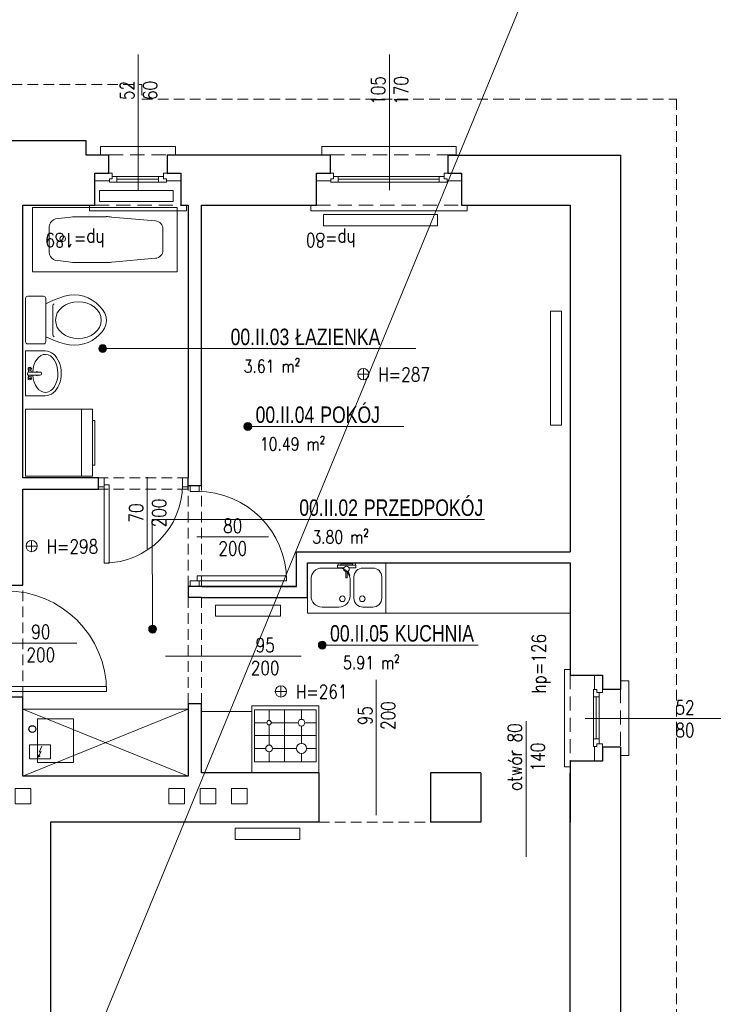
# Model space of a CAD drawing. Header units: millimetres. Extents: x 284606 to 628701, y -213781 to -93475.
# Tile 17 of 102: x 288353 to 288989, y -103683 to -102802. Entities that reach past the tile are written whole.
import ezdxf
from ezdxf.enums import TextEntityAlignment as Align
from ezdxf.lldxf.tags import DXFTag

# ---------------------------------------------------------------- set-up
doc = ezdxf.new("R2010")
doc.units = ezdxf.units.MM
doc.linetypes.add('HIDDEN', pattern=[9.525, 6.35, -3.175])
doc.layers.get('0').update_dxf_attribs({"lineweight": 0})
for name, color, linetype, lineweight in [('!STR_Elewacje 0.15', 10, 'Continuous', 15), ('!STR_Konstrukcja 0.20', 200, 'Continuous', 20), ('!STR_Konstrukcja 0.30', 64, 'Continuous', 30), ('!STR_Ocieplenie 0.05', 1, 'Continuous', 5), ('!STR_Opisy 0.09', 8, 'Continuous', 9), ('!STR_Przerywana 0.09', 8, 'HIDDEN', 9), ('!STR_Stolarka drzwiowa', 8, 'Continuous', 15), ('!STR_Stolarka okienna', 72, 'Continuous', 15)]:
    doc.layers.add(name, color=color, linetype=linetype, lineweight=lineweight)
for name, color, linetype, lineweight, true_color in [('!STR_Ogrzewanie grzejniki', 7, 'Continuous', 15, 0xd10000), ('!STR_Wentylacja', 7, 'Continuous', 15, 0x3399ff), ('EKO Wyposażenie', 7, 'Continuous', 5, 0x919191), ('IS_Powrót', 5, 'SOLID', 30, 0x0000ff)]:
    doc.layers.add(name, color=color, linetype=linetype, lineweight=lineweight, true_color=true_color)
doc.styles.add('AB_Arial', font='NirmalaS.ttf')
doc.styles.add('EKO 1-10', font='romans.shx', dxfattribs={"width": 0.8, "height": 15})
doc.styles.add('EKO 1-5', font='romans.shx', dxfattribs={"width": 0.8, "height": 10})
tags = doc.linetypes.add('SOLID', pattern=[10, 10, 0]).pattern_tags.tags
tags[6:7] = [DXFTag(74, 4), DXFTag(75, 0), DXFTag(340, '0'), DXFTag(46, 0.0), DXFTag(50, 0.0), DXFTag(44, 0.0), DXFTag(45, 0.0)]
tags[4:5] = [DXFTag(74, 4), DXFTag(75, 0), DXFTag(340, '0'), DXFTag(46, 0.0), DXFTag(50, 0.0), DXFTag(44, 0.0), DXFTag(45, 0.0)]

# ---------------------------------------------------------------- blocks, each defined once
blk = doc.blocks.new('*U151')
at = {"layer": '!STR_Opisy 0.09', "linetype": 'Continuous'}
blk.add_line((-43.26, 63.3), (-43.26, -0.93), dxfattribs=at)
at = {"layer": '!STR_Stolarka drzwiowa'}
for points in [[(0, 0), (0, 90), (-4.38, 90), (-4.38, 0)], [(-90, -6.2), (-95, -6.2), (-95, 1.8), (-90, 1.8)], [(5, -6.2), (0, -6.2), (0, 1.8), (5, 1.8)]]:
    blk.add_lwpolyline(points, close=True, dxfattribs=at)
blk.add_arc((0, 0), 90, 90, 180, dxfattribs=at)
at = {"layer": '!STR_Opisy 0.09', "linetype": 'Continuous', "style": 'EKO 1-10', "width": 0.8}
blk.add_attdef('SZER', text='', height=12.5, rotation=90, dxfattribs=at).set_placement((-43.26, 31.18), align=Align.BOTTOM_CENTER)
at = {"layer": '!STR_Opisy 0.09', "ltscale": 0.7, "style": 'EKO 1-10', "width": 0.8}
blk.add_attdef('WYS', text='', height=12.5, rotation=90, dxfattribs=at).set_placement((-32.73, 31.18), align=Align.MIDDLE_CENTER)
blk = doc.blocks.new('el. podgrzewacz przepływowy')
at = {"ltscale": 5}
blk.add_lwpolyline([(-17.2, -16.9), (12.8, -16.9), (12.8, -36.9), (-17.2, -36.9), (-17.2, -16.9)], dxfattribs=at)
for points in [[(0.1, -18.8), (-3.6, -27.3), (-0.7, -26.6), (-4.8, -34.7)], [(-2.2, -32.7), (-4.8, -34.7), (-4.7, -31.4)]]:
    blk.add_lwpolyline(points)
blk = doc.blocks.new('*U103')
for p, q in [((-2.1, 79.9), (-181.9, 70.3)), ((2.1, 0.1), (-2.1, 79.9)), ((-181.9, 70.3), (-177.6, -9.5)), ((-99.8, 62.8), (-153.9, 55)), ((-93, 63.6), (-84.3, 64)), ((-56.2, 65.3), (-84.3, 64)), ((-32.9, 64.4), (-46.3, 65.3)), ((-20.8, 38.9), (-21.6, 53.8)), ((-162.6, 44.4), (-161.9, 31.3)), ((-20.8, 38.9), (-20, 24)), ((-161.3, 18.3), (-161.9, 31.3)), ((-30.1, 12.3), (-43.4, 9.9)), ((-177.6, -9.5), (2.1, 0.1)), ((-96.9, 6.7), (-151.5, 8.7)), ((-89.9, 6.6), (-81.3, 7.2)), ((-53.2, 8.9), (-81.3, 7.2))]:
    blk.add_line(p, q)
blk.add_circle((-37.7, 39.1), 3.43)
for centre, radius, start, end in [((-91.3, 21.3), 42.4, 92.3418, 101.6861), ((-51.1, 13.2), 52.3, 84.7852, 95.653), ((-32, 54.1), 10.3, 33.0348, 94.5485), ((-152.5, 44.9), 10.2, 98.2391, 183.0582), ((-38.8, 51.6), 17.4, 6.9775, 27.6922), ((-151.1, 18.9), 10.2, 183.0582, 267.8774), ((-30.4, 22.5), 10.3, 271.568, 333.0828), ((-37.4, 24.3), 17.4, 338.425, 359.139), ((-92.7, 48.9), 42.4, 264.4303, 273.7747), ((-53.7, 61.2), 52.3, 270.4635, 281.3312)]:
    blk.add_arc(centre, radius, start, end)
blk = doc.blocks.new('*U135')
at = {"layer": '!STR_Opisy 0.09', "linetype": 'Continuous'}
blk.add_line((0, 32.11), (0, -89.22), dxfattribs=at)
at = {"layer": '!STR_Opisy 0.09', "ltscale": 0.7, "style": 'EKO 1-5', "width": 0.8}
blk.add_attdef('WYS', text='', height=12.5, rotation=270, dxfattribs=at).set_placement((-10.53, 0), align=Align.MIDDLE_CENTER)
at = {"layer": '!STR_Opisy 0.09', "linetype": 'Continuous', "style": 'EKO 1-5', "width": 0.8}
blk.add_attdef('SZER', text='', height=12.5, rotation=270, dxfattribs=at).set_placement((0, 0), align=Align.BOTTOM_CENTER)
blk.add_attdef('HP=', (30.1, -127.68), '', height=12.5, rotation=180, dxfattribs=at)
blk = doc.blocks.new('*U101')
for p, q in [((30, 30), (30, -30)), ((30, 30), (90, 30)), ((80, 30), (80, -30)), ((90, 30), (90, -30)), ((30, -30), (90, -30))]:
    blk.add_line(p, q)
blk.add_lwpolyline([(90, -20), (92, -20), (92, 20), (90, 20)])
blk = doc.blocks.new('*U102')
for p, q in [((19.33, 0), (-19.33, 0)), ((-21.33, -16.02), (-21.33, -2)), ((21.33, -16.02), (21.33, -2)), ((-19.33, -18.02), (19.33, -18.02)), ((13.09, -24.36), (-12.8, -24.36))]:
    blk.add_line(p, q)
for centre, start, end in [((-19.33, -2), 90, 180), ((19.33, -2), 360, 90), ((-19.33, -16.02), 180, 270), ((19.33, -16.02), 270, 360), ((-12.8, -26.36), 90, 154.52934), ((13.09, -26.36), 24.56818, 90)]:
    blk.add_arc(centre, 2, start, end)
blk.add_ellipse((0.08, -47.22), major_axis=(0, -20.4), ratio=0.810803)
blk.add_open_spline([(14.91, -18.02), (20.03, -29.22), (28.87, -49.72), (0.74, -82.83), (-29.38, -50.17), (-19.96, -29.25), (-14.6, -18)], degree=3, knots=[1.212901, 1.212901, 1.212901, 1.212901, 36.090844, 64.924591, 94.904253, 129.876154, 129.876154, 129.876154, 129.876154])
blk = doc.blocks.new('*U118')
at = {"linetype": 'Continuous'}
for p, q in [((31.3, 0), (-31.3, 0)), ((31.3, -27.6), (31.3, 0)), ((-31.3, -27.6), (-31.3, 0)), ((-5.5, -3.8), (-7.7, -3.4)), ((-5.5, -7.9), (-7.7, -8.3)), ((-4.8, -4.2), (-2.4, -4.2)), ((-4.8, -7.3), (-2.4, -8.5)), ((-2.4, -20.6), (-2.4, -4)), ((-1.2, -2.8), (0.4, -2.8)), ((1.6, -4), (1.6, -20.6)), ((1.6, -4.2), (4.1, -4.2)), ((1.6, -8.5), (4, -7.3)), ((4.7, -3.8), (6.9, -3.4)), ((4.7, -7.9), (6.9, -8.3)), ((-0.2, -22.4), (-0.6, -22.4))]:
    blk.add_line(p, q, dxfattribs=at)
for centre, radius, start, end in [((-1.2, -4), 1.2, 90, 180), ((0.4, -4), 1.2, 0, 90), ((-0.3, -15.9), 2.89, 311.1962, 48.8038), ((-0.3, -15.9), 2.89, 138.1635, 221.8365), ((-0.6, -20.6), 1.8, 180, 270), ((-0.2, -20.6), 1.8, 270, 0)]:
    blk.add_arc(centre, radius, start, end, dxfattribs=at)
for centre, major_axis, ratio, start_param, end_param in [((0, -27.6), (-26.6, 0), 0.662269, 4.803016, 10.93344), ((-7.8, -5.8), (0, -2.47), 0.476554, 5.436764, 10.271199), ((-5.5, -5.8), (0, -2.05), 0.476554, 0, 3.141593), ((0, -27.6), (-31.3, 0), 0.713042, 0, 3.141593)]:
    blk.add_ellipse(centre, major_axis=major_axis, ratio=ratio, start_param=start_param, end_param=end_param, dxfattribs=at)
blk.add_ellipse((-8.1, -5.8), major_axis=(0, -2.05), ratio=0.476554, dxfattribs=at)
at = {"linetype": 'Continuous', "extrusion": (3.22359e-14, 3.55849e-14, -1)}
for centre, major_axis, start_param, end_param in [((4.7, -5.8), (0, -2.05), 0, 3.141593), ((7, -5.8), (0, -2.47), 5.436764, 10.271199)]:
    blk.add_ellipse(centre, major_axis=major_axis, ratio=0.476554, start_param=start_param, end_param=end_param, dxfattribs=at)
blk.add_ellipse((7.3, -5.8), major_axis=(0, -2.05), ratio=0.476554, dxfattribs=at)
blk = doc.blocks.new('*U142')
at = {"layer": '!STR_Opisy 0.09', "linetype": 'Continuous'}
blk.add_line((38.49, 6.91), (38.49, -57.31), dxfattribs=at)
at = {"layer": '!STR_Stolarka drzwiowa'}
for points in [[(-5, 6.2), (0, 6.2), (0, -1.8), (-5, -1.8)], [(0, 0), (0, -70), (4.38, -70), (4.38, 0)], [(70, 6.2), (75, 6.2), (75, -1.8), (70, -1.8)]]:
    blk.add_lwpolyline(points, close=True, dxfattribs=at)
blk.add_arc((0, 0), 70, 270, 0, dxfattribs=at)
at = {"layer": '!STR_Opisy 0.09', "linetype": 'Continuous', "style": 'EKO 1-10', "width": 0.8}
blk.add_attdef('SZER', text='', height=12.5, rotation=90, dxfattribs=at).set_placement((38.49, -25.2), align=Align.BOTTOM_CENTER)
at = {"layer": '!STR_Opisy 0.09', "ltscale": 0.7, "style": 'EKO 1-10', "width": 0.8}
blk.add_attdef('WYS', text='', height=12.5, rotation=90, dxfattribs=at).set_placement((49.01, -25.2), align=Align.MIDDLE_CENTER)
blk = doc.blocks.new('wysokosc2')
at = {"ltscale": 2}
for points in [[(-5.06, 0.04), (5.03, 0.04)], [(0, 5.1), (0, -5.1)]]:
    blk.add_lwpolyline(points, dxfattribs=at)
blk.add_circle((0, 0), 5.03, dxfattribs=at)
at = {"ltscale": 2, "style": 'EKO 1-5', "width": 0.8}
blk.add_attdef('WYS', (13.29, -6.01), '', height=12.5, dxfattribs=at)
blk = doc.blocks.new('*U155')
at = {"layer": '!STR_Opisy 0.09', "linetype": 'Continuous'}
blk.add_line((-39.28, 63.89), (-39.28, -0.34), dxfattribs=at)
at = {"layer": '!STR_Stolarka drzwiowa'}
for points in [[(0, 0), (0, 80), (-4.38, 80), (-4.38, 0)], [(-80, -6.2), (-85, -6.2), (-85, 1.8), (-80, 1.8)], [(5, -6.2), (0, -6.2), (0, 1.8), (5, 1.8)]]:
    blk.add_lwpolyline(points, close=True, dxfattribs=at)
blk.add_arc((0, 0), 80, 90, 180, dxfattribs=at)
at = {"layer": '!STR_Opisy 0.09', "linetype": 'Continuous', "style": 'EKO 1-10', "width": 0.8}
blk.add_attdef('SZER', text='', height=12.5, rotation=90, dxfattribs=at).set_placement((-39.28, 31.77), align=Align.BOTTOM_CENTER)
at = {"layer": '!STR_Opisy 0.09', "ltscale": 0.7, "style": 'EKO 1-10', "width": 0.8}
blk.add_attdef('WYS', text='', height=12.5, rotation=90, dxfattribs=at).set_placement((-28.75, 31.77), align=Align.MIDDLE_CENTER)
blk = doc.blocks.new('*U120')
at = {"layer": '!STR_Opisy 0.09', "linetype": 'Continuous'}
blk.add_line((0, 32.11), (0, -89.22), dxfattribs=at)
at = {"layer": '!STR_Opisy 0.09', "ltscale": 0.7, "style": 'EKO 1-5', "width": 0.8}
blk.add_attdef('WYS', text='', height=12.5, rotation=270, dxfattribs=at).set_placement((-10.53, 0), align=Align.MIDDLE_CENTER)
at = {"layer": '!STR_Opisy 0.09', "linetype": 'Continuous', "style": 'EKO 1-5', "width": 0.8}
blk.add_attdef('SZER', text='', height=12.5, rotation=270, dxfattribs=at).set_placement((0, 0), align=Align.BOTTOM_CENTER)
blk.add_attdef('HP=', (50.53, -134.58), '', height=12.5, rotation=180, dxfattribs=at)
blk = doc.blocks.new('*U106')
blk.add_lwpolyline([(70, -45), (0, -45), (0, 0), (70, 0)], close=True)
for points in [[(20.65, -4.62), (11.65, -4.62, 0.414214), (3.65, -12.62), (3.65, -31.62, 0.414214), (11.65, -39.62), (20.65, -39.62, 0.414214), (28.65, -31.62), (28.65, -12.62, 0.414214)], [(41.98, -39.62), (56.98, -39.62, 0.414214), (66.98, -29.62), (66.98, -14.62, 0.414214), (56.98, -4.62), (41.98, -4.62, 0.414214), (31.98, -14.62), (31.98, -29.62, 0.414214)]]:
    blk.add_lwpolyline(points, format="xyb", close=True)
for centre in [(21.08, -32.13), (38.92, -32.13)]:
    blk.add_circle(centre, 2.54)
blk = doc.blocks.new('*U107')
for p, q in [((-11.09, 2.16), (-11.56, 1.63)), ((-11.56, 1.63), (-7.9, -0.12)), ((-7.56, 0.78), (-11.09, 2.16)), ((-4.86, 7.5), (-4.56, 1.8)), ((-2.89, 8.1), (-4.39, 8.02)), ((-0.37, 7.74), (-2.37, 7.63)), ((-1.54, -7.85), (-2.37, 7.63)), ((-2.37, 7.63), (-2.23, 5.14)), ((-2.23, 5.14), (-0.23, 5.24)), ((-0.67, -5.3), (-1.23, 5.19)), ((-0.23, 5.24), (-0.37, 7.74)), ((-13.44, -0.72), (-13.41, -1.22)), ((-7.96, -0.18), (-13.2, -0.46)), ((-13.15, -1.46), (-7.9, -1.18)), ((-4.31, -2.78), (-4.03, -7.98)), ((-3.51, -8.45), (-2.01, -8.37)), ((0.33, -5.24), (-1.67, -5.35)), ((-1.67, -5.35), (-1.54, -7.85)), ((-1.54, -7.85), (0.46, -7.74)), ((0.46, -7.74), (0.33, -5.24))]:
    blk.add_line(p, q)
blk.add_circle((-5.43, -0.54), 2.5)
for centre, radius, start, end in [((-4.36, 7.53), 0.5, 93.05823, 183.05823), ((-2.86, 7.61), 0.5, 3.05823, 93.05823), ((-13.19, -0.71), 0.25, 93.05823, 183.05823), ((-13.16, -1.21), 0.25, 183.05823, 273.05823), ((-3.54, -7.95), 0.5, 183.05823, 273.05823), ((-2.04, -7.87), 0.5, 273.05823, 3.05823)]:
    blk.add_arc(centre, radius, start, end)
blk = doc.blocks.new('*U100')
for p, q in [((0, -60), (0, 0)), ((0, 0), (60, 0)), ((10, -57.5), (10, -2.5)), ((10, -2.5), (56.5, -2.5)), ((22, -12.5), (22, -2.5)), ((33.5, -2.5), (33.5, -57.5)), ((45, -2.5), (45, -13.5)), ((56.5, -2.5), (56.5, -57.5)), ((60, 0), (60, -60)), ((10, -15.5), (19, -15.5)), ((25, -15.5), (43, -15.5)), ((45, -17.5), (45, -41.5)), ((47, -15.5), (56.5, -15.5)), ((22, -40), (22, -18.5)), ((10, -29.21), (56.5, -29.21)), ((17.5, -44.5), (10, -44.5)), ((22, -57.5), (22, -49)), ((42, -44.5), (26.5, -44.5)), ((45, -47.5), (45, -57.5)), ((56.5, -44.5), (48, -44.5)), ((5, -60), (0, -60)), ((60, -60), (5, -60)), ((5, -60), (5, -60)), ((56.5, -57.5), (10, -57.5))]:
    blk.add_line(p, q)
for centre, radius in [((22, -15.5), 3), ((45, -15.5), 2), ((22, -44.5), 4.5), ((45, -44.5), 3)]:
    blk.add_circle(centre, radius)
blk = doc.blocks.new('*U413')
at = {"layer": '!STR_Konstrukcja 0.20', "linetype": 'Continuous', "lineweight": 15}
for points in [[(8.12, 45.9), (0.62, 45.9), (0.62, 53.4), (67.62, 53.4), (67.62, 45.9), (60.12, 45.9)], [(-4.38, 0.81), (-9.38, 0.81), (-9.38, -4.19), (77.62, -4.19), (77.62, 0.81), (72.62, 0.81)]]:
    blk.add_lwpolyline(points, dxfattribs=at)
at = {"layer": '!STR_Konstrukcja 0.30', "ltscale": 2}
for points in [[(-4.38, 0.81), (-4.38, 29.68), (8.12, 29.68), (8.12, 45.9)], [(60.12, 45.9), (60.12, 29.68), (72.62, 29.68), (72.62, 0.81)]]:
    blk.add_lwpolyline(points, dxfattribs=at)
at = {"layer": '!STR_Przerywana 0.09', "ltscale": 2}
for points in [[(8.12, 45.9), (60.12, 45.9)], [(-4.38, 0.81), (72.62, 0.81)]]:
    blk.add_lwpolyline(points, dxfattribs=at)
at = {"layer": '!STR_Stolarka okienna', "ltscale": 0.3}
for points in [[(-4.38, 22.64), (-4.38, 29.68), (11.02, 29.68), (11.02, 24.55), (8.52, 24.55), (8.52, 22.64), (-4.38, 22.64)], [(59.55, 21.56), (59.55, 24.55), (57.05, 24.55), (57.05, 26.7), (11.02, 26.7), (11.02, 24.55), (8.52, 24.55), (8.52, 21.56), (59.55, 21.56)], [(15.12, 26.7), (15.12, 21.56)], [(52.62, 21.56), (52.62, 26.7)], [(72.62, 22.64), (72.62, 29.68), (57.05, 29.68), (57.05, 24.55), (59.55, 24.55), (59.55, 22.64), (72.62, 22.64)], [(52.62, 24.13), (15.12, 24.13)]]:
    blk.add_lwpolyline(points, dxfattribs=at)
blk = doc.blocks.new('*U154')
at = {"layer": '!STR_Opisy 0.09', "linetype": 'Continuous'}
blk.add_line((0, 32.11), (0, -89.22), dxfattribs=at)
at = {"layer": '!STR_Opisy 0.09', "ltscale": 0.7, "style": 'EKO 1-5', "width": 0.8}
blk.add_attdef('WYS', text='', height=12.5, rotation=270, dxfattribs=at).set_placement((-10.53, 0), align=Align.MIDDLE_CENTER)
at = {"layer": '!STR_Opisy 0.09', "linetype": 'Continuous', "style": 'EKO 1-5', "width": 0.8}
blk.add_attdef('SZER', text='', height=12.5, rotation=270, dxfattribs=at).set_placement((0, 0), align=Align.BOTTOM_CENTER)
blk.add_attdef('HP=', (22.54, -124.5), '', height=12.5, rotation=180, dxfattribs=at)
blk = doc.blocks.new('*U459')
at = {"ltscale": 0.3}
blk.add_hatch(color=256, dxfattribs=at).paths.add_polyline_path([(-0.91, 50, 1), (6.82, 50, 1)])
at = {"ltscale": 1.5}
blk.add_line((17.59, 50), (154.57, 50), dxfattribs=at)
at = {"ltscale": 0.3}
blk.add_lwpolyline([(17.59, 50), (2.95, 50)], dxfattribs=at)
blk.add_circle((2.95, 50), 3.86, dxfattribs=at)
at = {"ltscale": 1.5, "width": 0.8}
for tag, p, height, style in [('NR_POM.', (10.51, 53.45), 16, 'AB_Arial'), ('NAZWA_POMIESZCZENIA', (66.91, 53.45), 16, 'AB_Arial'), ('POSADZKA', (9.08, 4), 12.5, 'EKO 1-5')]:
    blk.add_attdef(tag, p, '', height=height, rotation=0, dxfattribs=dict(at, style=style))
at = {"ltscale": 1.5, "style": 'EKO 1-5', "width": 0.8}
blk.add_attdef('POWIERZCHNIA', text='', height=12.5, rotation=0, dxfattribs=at).set_placement((78.06, 22.91), align=Align.BOTTOM_RIGHT)
blk = doc.blocks.new('*U467')
at = {"ltscale": 0.3}
blk.add_hatch(color=256, dxfattribs=at).paths.add_polyline_path([(-117.8, 50, 1), (-110.07, 50, 1)])
at = {"ltscale": 1.5}
blk.add_line((17.59, 50), (190.81, 50), dxfattribs=at)
at = {"ltscale": 0.3}
blk.add_lwpolyline([(17.59, 50), (2.95, 50)], dxfattribs=at)
blk.add_circle((-113.93, 50), 3.86, dxfattribs=at)
at = {"ltscale": 1.5, "width": 0.8}
for tag, p, height, style in [('NR_POM.', (10.51, 53.45), 16, 'AB_Arial'), ('NAZWA_POMIESZCZENIA', (66.91, 53.45), 16, 'AB_Arial'), ('POSADZKA', (9.08, 4), 12.5, 'EKO 1-5')]:
    blk.add_attdef(tag, p, '', height=height, rotation=0, dxfattribs=dict(at, style=style))
at = {"ltscale": 1.5, "style": 'EKO 1-5', "width": 0.8}
blk.add_attdef('POWIERZCHNIA', text='', height=12.5, rotation=0, dxfattribs=at).set_placement((78.06, 22.91), align=Align.BOTTOM_RIGHT)
blk = doc.blocks.new('*U468')
at = {"ltscale": 0.3}
blk.add_hatch(color=256, dxfattribs=at).paths.add_polyline_path([(-135.97, -56.7, 1), (-128.24, -56.7, 1)])
at = {"ltscale": 1.5}
blk.add_line((17.59, 50), (190.81, 50), dxfattribs=at)
at = {"ltscale": 0.3}
blk.add_lwpolyline([(17.59, 50), (2.95, 50)], dxfattribs=at)
blk.add_circle((-132.1, -56.7), 3.86, dxfattribs=at)
at = {"ltscale": 1.5, "width": 0.8}
for tag, p, height, style in [('NR_POM.', (10.51, 53.45), 16, 'AB_Arial'), ('NAZWA_POMIESZCZENIA', (66.91, 53.45), 16, 'AB_Arial'), ('POSADZKA', (9.08, 4), 12.5, 'EKO 1-5')]:
    blk.add_attdef(tag, p, '', height=height, rotation=0, dxfattribs=dict(at, style=style))
at = {"ltscale": 1.5, "style": 'EKO 1-5', "width": 0.8}
blk.add_attdef('POWIERZCHNIA', text='', height=12.5, rotation=0, dxfattribs=at).set_placement((78.06, 22.91), align=Align.BOTTOM_RIGHT)

msp = doc.modelspace()

# ---------------------------------------------------------------- linework, layer by layer
at = {"layer": '!STR_Elewacje 0.15', "color": 8, "ltscale": 1.5}
for points in [[(288424.18, -102954.89), (288489.97, -102954.89), (288489.97, -102964.89), (288424.18, -102964.89)], [(288624.55, -102976.52), (288726.49, -102976.52), (288726.49, -102986.52), (288624.55, -102986.52)], [(288837.63, -103063.02), (288837.63, -103164.96), (288827.63, -103164.96), (288827.63, -103063.02)], [(288528.02, -103325.91), (288586.15, -103325.91), (288586.15, -103335.91), (288528.02, -103335.91)], [(288545.4, -103525.71), (288603.53, -103525.71), (288603.53, -103535.71), (288545.4, -103535.71)]]:
    msp.add_lwpolyline(points, close=True, dxfattribs=at)
at = {"layer": '!STR_Konstrukcja 0.20', "color": 8, "linetype": 'Continuous', "lineweight": 15}
for points in [[(288432.54, -102923.19), (288425.04, -102923.19), (288425.04, -102915.69), (288492.04, -102915.69), (288492.04, -102923.19), (288484.54, -102923.19)], [(288630.71, -102923.19), (288623.21, -102923.19), (288623.21, -102915.69), (288743.21, -102915.69), (288743.21, -102923.19), (288735.71, -102923.19)], [(288420.04, -102968.19), (288415.04, -102968.19), (288415.04, -102973.19), (288502.04, -102973.19), (288502.04, -102968.19), (288497.04, -102968.19)], [(288618.21, -102968.19), (288613.21, -102968.19), (288613.21, -102973.19), (288753.21, -102973.19), (288753.21, -102968.19), (288748.21, -102968.19)]]:
    msp.add_lwpolyline(points, dxfattribs=at)
at = {"layer": '!STR_Konstrukcja 0.30', "color": 8, "ltscale": 1.5}
for p, q in [((288423.38, -103222.19), (288423.38, -103212.19)), ((288503.38, -103222.19), (288503.38, -103212.19)), ((288515.38, -103219.19), (288503.38, -103219.19)), ((288325.04, -103308.19), (288355.38, -103308.19)), ((288515.38, -103309.19), (288503.38, -103309.19)), ((288515.38, -103319.19), (288503.38, -103319.19)), ((288325.04, -103408.19), (288355.38, -103408.19)), ((288515.38, -103414.19), (288503.38, -103414.19)), ((288620.38, -103476.19), (288620.38, -103520.19)), ((288720.38, -103476.19), (288720.38, -103520.19)), ((288765.38, -103476.19), (288765.38, -103520.19))]:
    msp.add_line(p, q, dxfattribs=at)
for points in [[(288262.04, -102910.19), (288412.04, -102910.19), (288412.04, -102923.19), (288432.54, -102923.2)], [(288484.54, -102923.2), (288630.71, -102923.23)], [(288735.71, -102923.25), (288890.38, -102923.28), (288890.38, -103401.14)], [(288423.38, -103212.19), (288355.38, -103212.19), (288355.38, -102968.19), (288420.04, -102968.19)], [(288497.04, -102968.19), (288503.38, -102968.19), (288503.38, -103212.19)], [(288515.38, -103219.19), (288515.38, -102968.19), (288618.21, -102968.19)], [(288748.21, -102968.19), (288845.38, -102968.19), (288845.38, -103278.19), (288845.32, -103278.19)], [(288355.38, -103308.19), (288355.38, -103222.19), (288423.38, -103222.19)], [(288515.38, -103309.19), (288600.38, -103309.19), (288600.38, -103278.19), (288845.38, -103278.19)], [(288515.38, -103319.19), (288610.38, -103319.19), (288610.38, -103288.19), (288845.38, -103288.19)], [(288845.31, -103288.19), (288845.38, -103288.19), (288845.38, -103388.64)], [(288503.38, -103309.19), (288503.38, -103319.19)], [(288600.38, -103309.19), (288515.38, -103309.19)], [(288515.38, -103319.19), (288610.38, -103319.19)], [(288503.38, -103414.19), (288503.38, -103479.19), (288355.38, -103479.19), (288355.38, -103408.19)], [(288620.38, -103476.19), (288515.38, -103476.19), (288515.38, -103414.19)], [(288890.38, -103453.14), (288890.38, -103715.84)], [(288845.28, -103465.64), (288845.28, -103520.19), (288845.29, -103476.19)], [(288765.38, -103476.19), (288720.38, -103476.19)], [(288620.38, -103520.19), (288380.38, -103520.19), (288380.38, -104020.19), (288600.19, -104020.19)], [(288765.38, -103520.19), (288720.38, -103520.19)], [(288730.19, -104020.19), (288845.38, -104020.19), (288845.38, -103520.19), (288845.28, -103520.19)]]:
    msp.add_lwpolyline(points, dxfattribs=at)
at = {"layer": '!STR_Konstrukcja 0.30', "color": 8, "ltscale": 2}
for points in [[(288420.04, -102968.19), (288420.04, -102939.31), (288432.54, -102939.31), (288432.54, -102923.19)], [(288484.54, -102923.19), (288484.54, -102939.31), (288497.04, -102939.31), (288497.04, -102968.19)], [(288618.21, -102968.19), (288618.21, -102939.31), (288630.71, -102939.31), (288630.71, -102923.19)], [(288735.71, -102923.19), (288735.71, -102939.31), (288748.21, -102939.31), (288748.21, -102968.19)]]:
    msp.add_lwpolyline(points, dxfattribs=at)
at = {"layer": '!STR_Ocieplenie 0.05', "color": 253, "ltscale": 1.5, "true_color": 0x999999}
msp.add_line((284771.18, -112581.28), (290111.61, -99604.08), dxfattribs=at)
at = {"layer": '!STR_Ocieplenie 0.05', "color": 8, "ltscale": 1.5}
for p, q in [((288458.54, -102923.19), (288458.87, -102923.19)), ((288484.54, -102923.19), (288630.71, -102923.19))]:
    msp.add_line(p, q, dxfattribs=at)
at = {"layer": '!STR_Opisy 0.09', "color": 8}
msp.add_line((288426.95, -103096.49), (288541.23, -103096.49), dxfattribs=at)
msp.add_lwpolyline([(288595.93, -103249.27), (288471.16, -103249.27), (288471.67, -103347.43)], dxfattribs=at)
at = {"layer": '!STR_Przerywana 0.09', "color": 8, "ltscale": 1.5}
for p, q in [((288503.38, -103212.19), (288423.38, -103212.19)), ((288503.38, -103222.19), (288423.38, -103222.19)), ((288503.38, -103309.19), (288503.38, -103219.19)), ((288515.38, -103309.19), (288515.38, -103219.19)), ((288355.38, -103408.19), (288355.38, -103308.19)), ((288503.38, -103414.19), (288503.38, -103319.19)), ((288515.38, -103414.19), (288515.38, -103319.19)), ((288620.38, -103520.19), (288720.38, -103520.19))]:
    msp.add_line(p, q, dxfattribs=at)
msp.add_lwpolyline([(286935.04, -102957.19), (287459.6, -102957.19), (287459.6, -102860.19), (288462.04, -102860.19), (288462.04, -102873.2), (288940.38, -102873.29), (288940.38, -104115.19), (288515.18, -104115.19), (288515.18, -104134.19), (287838.05, -104134.19), (287838.05, -104121.19), (287372.79, -104121.19), (287372.79, -104115.19), (286948.04, -104115.19), (286948.04, -103568.85), (286935.04, -103568.85)], close=True, dxfattribs=at)
at = {"layer": '!STR_Przerywana 0.09', "color": 8, "ltscale": 2}
for points in [[(288432.54, -102923.19), (288484.54, -102923.19)], [(288630.71, -102923.19), (288735.71, -102923.19)], [(288420.04, -102968.19), (288497.04, -102968.19)], [(288618.21, -102968.19), (288748.21, -102968.19)]]:
    msp.add_lwpolyline(points, dxfattribs=at)
at = {"layer": '!STR_Stolarka okienna', "color": 8, "ltscale": 0.3}
for points in [[(288420.04, -102946.36), (288420.04, -102939.31), (288435.44, -102939.31), (288435.44, -102944.45), (288432.94, -102944.45), (288432.94, -102946.36), (288420.04, -102946.36)], [(288483.98, -102947.43), (288483.98, -102944.45), (288481.48, -102944.45), (288481.48, -102942.3), (288435.44, -102942.3), (288435.44, -102944.45), (288432.94, -102944.45), (288432.94, -102947.43), (288483.98, -102947.43)], [(288439.54, -102942.3), (288439.54, -102947.43)], [(288477.04, -102947.43), (288477.04, -102942.3)], [(288497.04, -102946.36), (288497.04, -102939.31), (288481.48, -102939.31), (288481.48, -102944.45), (288483.98, -102944.45), (288483.98, -102946.36), (288497.04, -102946.36)], [(288618.21, -102946.36), (288618.21, -102939.31), (288633.61, -102939.31), (288633.61, -102944.45), (288631.11, -102944.45), (288631.11, -102946.36), (288618.21, -102946.36)], [(288735.15, -102947.43), (288735.15, -102944.45), (288732.65, -102944.45), (288732.65, -102942.3), (288633.61, -102942.3), (288633.61, -102944.45), (288631.11, -102944.45), (288631.11, -102947.43), (288735.15, -102947.43)], [(288637.71, -102942.3), (288637.71, -102947.43)], [(288728.21, -102947.43), (288728.21, -102942.3)], [(288748.21, -102946.36), (288748.21, -102939.31), (288732.65, -102939.31), (288732.65, -102944.45), (288735.15, -102944.45), (288735.15, -102946.36), (288748.21, -102946.36)], [(288477.04, -102944.87), (288439.54, -102944.87)], [(288728.21, -102944.87), (288637.71, -102944.87)]]:
    msp.add_lwpolyline(points, dxfattribs=at)
at = {"layer": '!STR_Wentylacja', "color": 8, "ltscale": 1.5}
for points in [[(288348.76, -103489.94), (288348.76, -103503.94), (288362.76, -103503.94), (288362.76, -103489.94)], [(288486.14, -103489.94), (288486.14, -103503.94), (288500.14, -103503.94), (288500.14, -103489.94)], [(288514.14, -103489.94), (288514.14, -103503.94), (288528.14, -103503.94), (288528.14, -103489.94)], [(288542.14, -103489.94), (288542.14, -103503.94), (288556.14, -103503.94), (288556.14, -103489.94)]]:
    msp.add_lwpolyline(points, close=True, dxfattribs=at)
at = {"layer": 'EKO Wyposażenie', "color": 8}
msp.add_line((288680.38, -103333.19), (288845.31, -103333.22), dxfattribs=at)
for points in [[(288355.38, -103479.19), (288503.38, -103479.19), (288503.38, -103419.19), (288355.38, -103419.19)], [(288368.53, -103427.64), (288400.77, -103427.64), (288400.77, -103466.77), (288368.53, -103466.77)], [(288560.38, -103421.19), (288515.38, -103421.19), (288515.38, -103476.19), (288560.38, -103476.19)]]:
    msp.add_lwpolyline(points, close=True, dxfattribs=at)
for points in [[(288355.38, -103479.19), (288503.38, -103419.19)], [(288503.38, -103479.19), (288355.38, -103419.19)]]:
    msp.add_lwpolyline(points, dxfattribs=at)
at = {"layer": 'IS_Powrót', "color": 8, "linetype": 'ByBlock'}
msp.add_circle((288364.01, -103436.86), 3, dxfattribs=at)

# ---------------------------------------------------------------- block references
at = {"layer": '!STR_Konstrukcja 0.30', "color": 8, "ltscale": 1.5}
ref = msp.add_blockref('*U135', (288458.87, -102865.45), dxfattribs=dict(at, xscale=-1))
ref.add_attrib('SZER', '52', dxfattribs={"layer": '!STR_Opisy 0.09', "linetype": 'Continuous', "height": 12.5, "rotation": 90, "style": 'EKO 1-5', "width": 0.8}).set_placement((288458.87, -102865.45), align=Align.BOTTOM_CENTER)
ref.add_attrib('WYS', '60', dxfattribs={"layer": '!STR_Opisy 0.09', "ltscale": 0.7, "height": 12.5, "rotation": 90, "style": 'EKO 1-5', "width": 0.8}).set_placement((288469.4, -102865.45), align=Align.MIDDLE_CENTER)
ref.add_attrib('HP=', 'hp=189', (288428.78, -102993.12), dxfattribs={"layer": '!STR_Opisy 0.09', "linetype": 'Continuous', "height": 12.5, "rotation": 180, "style": 'EKO 1-5', "width": 0.8})
ref = msp.add_blockref('*U135', (288683.54, -102865.45), dxfattribs=dict(at, xscale=-1))
ref.add_attrib('SZER', '105', dxfattribs={"layer": '!STR_Opisy 0.09', "linetype": 'Continuous', "height": 12.5, "rotation": 90, "style": 'EKO 1-5', "width": 0.8}).set_placement((288683.54, -102865.45), align=Align.BOTTOM_CENTER)
ref.add_attrib('WYS', '170', dxfattribs={"layer": '!STR_Opisy 0.09', "ltscale": 0.7, "height": 12.5, "rotation": 90, "style": 'EKO 1-5', "width": 0.8}).set_placement((288694.07, -102865.45), align=Align.MIDDLE_CENTER)
ref.add_attrib('HP=', 'hp=80', (288653.45, -102993.12), dxfattribs={"layer": '!STR_Opisy 0.09', "linetype": 'Continuous', "height": 12.5, "rotation": 180, "style": 'EKO 1-5', "width": 0.8})
ref = msp.add_blockref('*U120', (288572.37, -103371.72), dxfattribs=dict(at, xscale=-1, rotation=270))
ref.add_attrib('SZER', '95', dxfattribs={"layer": '!STR_Opisy 0.09', "linetype": 'Continuous', "height": 12.5, "style": 'EKO 1-5', "width": 0.8}).set_placement((288572.37, -103371.72), align=Align.BOTTOM_CENTER)
ref.add_attrib('WYS', '200', dxfattribs={"layer": '!STR_Opisy 0.09', "ltscale": 0.7, "height": 12.5, "style": 'EKO 1-5', "width": 0.8}).set_placement((288572.37, -103382.24), align=Align.MIDDLE_CENTER)
ref = msp.add_blockref('*U154', (288948.03, -103427.47), dxfattribs=dict(at, xscale=-1, rotation=270))
ref.add_attrib('SZER', '52', dxfattribs={"layer": '!STR_Opisy 0.09', "linetype": 'Continuous', "height": 12.5, "style": 'EKO 1-5', "width": 0.8}).set_placement((288948.03, -103427.47), align=Align.BOTTOM_CENTER)
ref.add_attrib('WYS', '80', dxfattribs={"layer": '!STR_Opisy 0.09', "ltscale": 0.7, "height": 12.5, "style": 'EKO 1-5', "width": 0.8}).set_placement((288948.03, -103438), align=Align.MIDDLE_CENTER)
ref.add_attrib('HP=', 'hp=126', (288823.53, -103404.92), dxfattribs={"layer": '!STR_Opisy 0.09', "linetype": 'Continuous', "height": 12.5, "rotation": 90, "style": 'EKO 1-5', "width": 0.8})
at = {"layer": '!STR_Konstrukcja 0.30', "color": 8, "ltscale": 1.5, "rotation": 270}
msp.add_blockref('*U413', (288844.48, -103393.02), dxfattribs=at)
at = {"layer": '!STR_Konstrukcja 0.30', "color": 8, "ltscale": 1.5}
ref = msp.add_blockref('*U120', (288805.82, -103461.97), dxfattribs=dict(at, xscale=-1))
ref.add_attrib('SZER', 'otwór 80', dxfattribs={"layer": '!STR_Opisy 0.09', "linetype": 'Continuous', "height": 12.5, "rotation": 90, "style": 'EKO 1-5', "width": 0.8}).set_placement((288805.82, -103461.97), align=Align.BOTTOM_CENTER)
ref.add_attrib('WYS', '140', dxfattribs={"layer": '!STR_Opisy 0.09', "ltscale": 0.7, "height": 12.5, "rotation": 90, "style": 'EKO 1-5', "width": 0.8}).set_placement((288816.35, -103461.97), align=Align.MIDDLE_CENTER)
at = {"layer": '!STR_Ogrzewanie grzejniki', "color": 8, "lineweight": 35, "ltscale": 1.5, "xscale": 0.625, "yscale": 0.625, "zscale": 0.625}
msp.add_blockref('el. podgrzewacz przepływowy', (288372.36, -103440.42), dxfattribs=at)
at = {"layer": '!STR_Opisy 0.09', "color": 8}
ref = msp.add_blockref('*U467', (288531.77, -103142.49), dxfattribs=dict(at, xscale=0.9199999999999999, yscale=0.9199999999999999, zscale=0.9199999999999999))
ref.add_attrib('NAZWA_POM', 'ŁAZIENKA', (288599.31, -103093.32), dxfattribs={"layer": '0', "ltscale": 1.5, "height": 14.72, "rotation": 0, "style": 'AB_Arial', "width": 0.8})
ref.add_attrib('NUMER_POM', '00.II.03', (288541.44, -103093.32), dxfattribs={"layer": '0', "ltscale": 1.5, "height": 14.72, "rotation": 0, "style": 'AB_Arial', "width": 0.8})
ref.add_attrib('R-SURF', '3.61 m²', dxfattribs={"layer": '0', "ltscale": 1.5, "height": 11.5, "rotation": 0, "style": 'EKO 1-5', "width": 0.8}).set_placement((288603.58, -103121.41), align=Align.BOTTOM_RIGHT)
ref = msp.add_blockref('wysokosc2', (288660.23, -103119.32), dxfattribs=dict(at, xscale=-1, rotation=180))
ref.add_attrib('WYS', 'H=287', (288673.52, -103125.81), dxfattribs={"layer": '0', "ltscale": 2, "height": 12.5, "style": 'EKO 1-5', "width": 0.8})
ref = msp.add_blockref('*U459', (288554.15, -103212.11), dxfattribs=dict(at, xscale=0.9199999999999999, yscale=0.9199999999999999, zscale=0.9199999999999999))
ref.add_attrib('NAZWA_POM', 'POKÓJ', (288621.69, -103162.94), dxfattribs={"layer": '0', "ltscale": 1.5, "height": 14.72, "rotation": 0, "style": 'AB_Arial', "width": 0.8})
ref.add_attrib('NUMER_POM', '00.II.04', (288563.82, -103162.94), dxfattribs={"layer": '0', "ltscale": 1.5, "height": 14.72, "rotation": 0, "style": 'AB_Arial', "width": 0.8})
ref.add_attrib('R-SURF', '10.49 m²', dxfattribs={"layer": '0', "ltscale": 1.5, "height": 11.5, "rotation": 0, "style": 'EKO 1-5', "width": 0.8}).set_placement((288625.96, -103191.04), align=Align.BOTTOM_RIGHT)
ref = msp.add_blockref('*U468', (288593.21, -103295.27), dxfattribs=dict(at, xscale=0.9199999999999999, yscale=0.9199999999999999, zscale=0.9199999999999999))
ref.add_attrib('NAZWA_POM', 'PRZEDPOKÓJ', (288660.75, -103246.1), dxfattribs={"layer": '0', "ltscale": 1.5, "height": 14.72, "rotation": 0, "style": 'AB_Arial', "width": 0.8})
ref.add_attrib('NUMER_POM', '00.II.02', (288602.88, -103246.1), dxfattribs={"layer": '0', "ltscale": 1.5, "height": 14.72, "rotation": 0, "style": 'AB_Arial', "width": 0.8})
ref.add_attrib('R-SURF', '3.80 m²', dxfattribs={"layer": '0', "ltscale": 1.5, "height": 11.5, "rotation": 0, "style": 'EKO 1-5', "width": 0.8}).set_placement((288665.02, -103274.2), align=Align.BOTTOM_RIGHT)
ref = msp.add_blockref('wysokosc2', (288363.4, -103273.2), dxfattribs=dict(at, xscale=-1, rotation=180))
ref.add_attrib('WYS', 'H=298', (288376.69, -103279.69), dxfattribs={"layer": '0', "ltscale": 2, "height": 12.5, "style": 'EKO 1-5', "width": 0.8})
ref = msp.add_blockref('*U459', (288620.8, -103407.76), dxfattribs=dict(at, xscale=0.9199999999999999, yscale=0.9199999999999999, zscale=0.9199999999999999))
ref.add_attrib('NAZWA_POM', 'KUCHNIA', (288688.34, -103358.59), dxfattribs={"layer": '0', "ltscale": 1.5, "height": 14.72, "rotation": 0, "style": 'AB_Arial', "width": 0.8})
ref.add_attrib('NUMER_POM', '00.II.05', (288630.47, -103358.59), dxfattribs={"layer": '0', "ltscale": 1.5, "height": 14.72, "rotation": 0, "style": 'AB_Arial', "width": 0.8})
ref.add_attrib('R-SURF', '5.91 m²', dxfattribs={"layer": '0', "ltscale": 1.5, "height": 11.5, "rotation": 0, "style": 'EKO 1-5', "width": 0.8}).set_placement((288692.61, -103386.69), align=Align.BOTTOM_RIGHT)
at = {"layer": '!STR_Opisy 0.09', "color": 8, "ltscale": 1.5}
ref = msp.add_blockref('*U120', (288671.79, -103424.85), dxfattribs=dict(at, xscale=-1))
ref.add_attrib('SZER', '95', dxfattribs={"linetype": 'Continuous', "height": 12.5, "rotation": 90, "style": 'EKO 1-5', "width": 0.8}).set_placement((288671.79, -103424.85), align=Align.BOTTOM_CENTER)
ref.add_attrib('WYS', '200', dxfattribs={"ltscale": 0.7, "height": 12.5, "rotation": 90, "style": 'EKO 1-5', "width": 0.8}).set_placement((288682.32, -103424.85), align=Align.MIDDLE_CENTER)
at = {"layer": '!STR_Opisy 0.09', "color": 8}
ref = msp.add_blockref('wysokosc2', (288586.47, -103403.2), dxfattribs=dict(at, xscale=-1, rotation=180))
ref.add_attrib('WYS', 'H=261', (288599.76, -103409.69), dxfattribs={"layer": '0', "ltscale": 2, "height": 12.5, "style": 'EKO 1-5', "width": 0.8})
at = {"layer": '!STR_Stolarka drzwiowa', "color": 8, "ltscale": 0.3}
msp.add_blockref('*U142', (288428.38, -103218.31), dxfattribs=at).add_auto_attribs({'WYS': '200', 'SZER': '70'})
at = {"layer": '!STR_Stolarka drzwiowa', "color": 8, "ltscale": 0.3, "rotation": 270}
for name, p, values in [('*U155', (288511.58, -103304.19), {'WYS': '200', 'SZER': '80'}), ('*U151', (288340.42, -103403.19), {'WYS': '200', 'SZER': '90'})]:
    msp.add_blockref(name, p, dxfattribs=at).add_auto_attribs(values)
at = {"layer": 'EKO Wyposażenie', "color": 8}
for name, p, xscale, yscale, zscale, rotation in [('*U103', (288365.62, -103027.71), -0.7200000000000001, 0.7200000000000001, 0.7200000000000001, 3.058229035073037), ('*U118', (288357.97, -103118.59), 0.6398441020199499, 0.6398441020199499, 0.6398441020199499, 89.99999999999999)]:
    msp.add_blockref(name, p, dxfattribs=dict(at, xscale=xscale, yscale=yscale, zscale=zscale, rotation=rotation))
at = {"layer": 'EKO Wyposażenie', "color": 8, "xscale": -1}
for name, p, rotation in [('*U102', (288357.97, -103070.94), 90), ('*U101', (288327.97, -103180.65), 180), ('*U107', (288645.38, -103288.19), 273.0582290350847)]:
    msp.add_blockref(name, p, dxfattribs=dict(at, rotation=rotation))
at = {"layer": 'EKO Wyposażenie', "color": 8, "ltscale": 0.3, "xscale": -1}
msp.add_blockref('*U106', (288680.38, -103288.19), dxfattribs=at)
at = {"layer": 'EKO Wyposażenie', "color": 8, "rotation": 89.99999999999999}
msp.add_blockref('*U100', (288560.38, -103476.19), dxfattribs=at)

doc.saveas('drawing.dxf')
